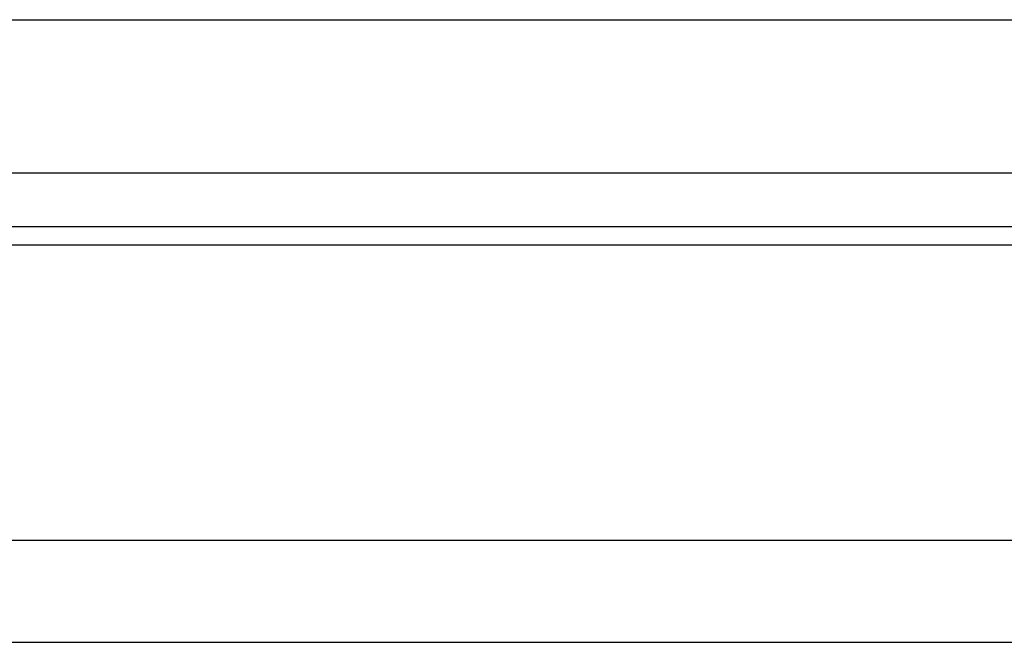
# Model space of a CAD drawing. Header units: millimetres. Extents: x 5 to 282, y 73 to 167.
# Tile 36 of 55: x 212 to 222, y 90 to 96. Entities that reach past the tile are written whole.
import ezdxf

# ---------------------------------------------------------------- set-up
doc = ezdxf.new("R2010")
doc.units = ezdxf.units.MM
doc.header["$LTSCALE"] = 0.15
doc.layers.add('OUT', color=3, linetype='CONTINUOUS')

msp = doc.modelspace()

# ---------------------------------------------------------------- linework, layer by layer
at = {"layer": 'OUT', "color": 0, "linetype": 'Continuous'}
msp.add_line((191.6344, 95.7988), (238.3344, 95.7988), dxfattribs=at)
at = {"layer": 'OUT', "color": 0}
for p, q in [((191.6344, 94.2988), (238.3344, 94.2988)), ((148.7044, 93.772), (278.9844, 93.772)), ((148.6996, 93.592), (278.9844, 93.592)), ((148.1364, 90.6988), (278.9844, 90.6988)), ((113.9844, 89.6988), (278.9844, 89.6988))]:
    msp.add_line(p, q, dxfattribs=at)

doc.saveas('drawing.dxf')
